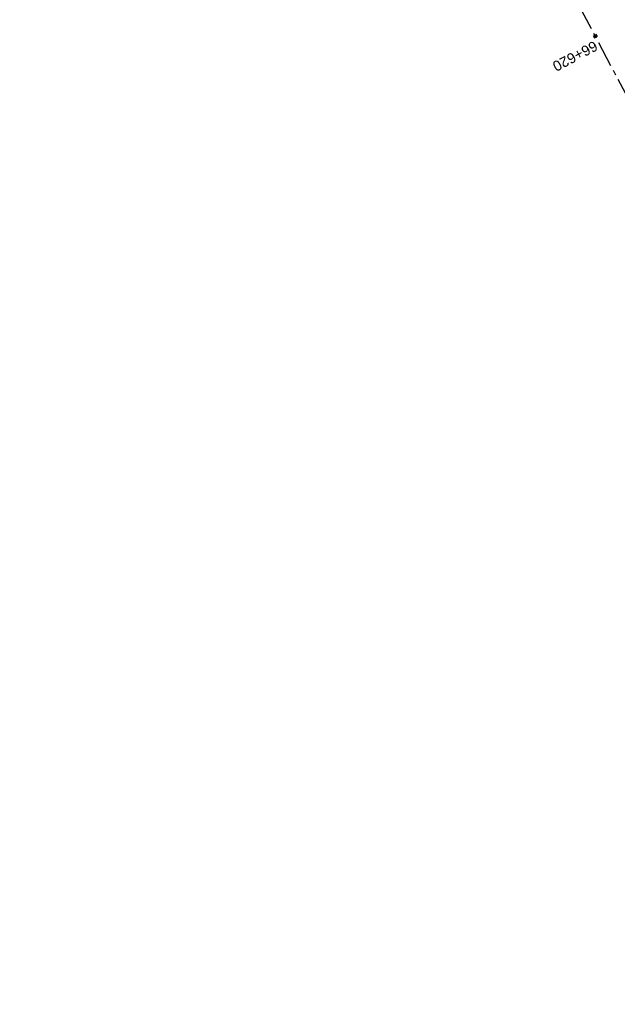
# Model space of a CAD drawing. Header units: metres. Extents: x 7529682 to 7533704, y 5721210 to 5727842.
# Tile 60 of 64: x 7529700 to 7529773, y 5727555 to 5727675. Entities that reach past the tile are written whole.
import ezdxf

# ---------------------------------------------------------------- set-up
doc = ezdxf.new("R2010")
doc.units = ezdxf.units.M
doc.linetypes.add('CENTER', pattern=[50.8, 31.75, -6.35, 6.35, -6.35])
doc.layers.add('C-DROGI-SYTUACJA-ETYKIETY', color=7, linetype='Continuous')
doc.layers.add('D-hatch-ciag-pieszo-rowerowy', color=7, linetype='Continuous', lineweight=13, true_color=0xff9f80)
doc.layers.add('D-oś', color=10, linetype='CENTER', lineweight=30)
doc.styles.get("Standard").update_dxf_attribs({"font": 'arial.ttf'})

# ---------------------------------------------------------------- blocks, each defined once
blk = doc.blocks.new('AeccTickLine')
at = {"color": 0, "linetype": 'ByBlock', "lineweight": -2}
blk.add_line((0, 1), (0, -1), dxfattribs=at)

msp = doc.modelspace()

# ---------------------------------------------------------------- hatches: boundary and pattern name
at = {"layer": 'D-hatch-ciag-pieszo-rowerowy'}
h = msp.add_hatch(dxfattribs=at)
h.set_pattern_fill('ANSI37', color=256, scale=0.15, style=0)
h.set_pattern_definition([(45, (0, 0), (-0.33675960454, 0.33675960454), []), (135, (0, 0), (-0.33675960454, -0.33675960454), [])])
edge = h.paths.add_edge_path()
edge.add_line((7529794.96, 5727650.5), (7529776.02, 5727686.41))
edge.add_line((7529776.02, 5727686.41), (7529748.84, 5727737.8))
edge.add_line((7529748.84, 5727737.8), (7529744.12, 5727746.74))
edge.add_arc((7529726.44, 5727737.39), 20, 27.8727, 44.2965)
edge.add_line((7529740.75, 5727751.36), (7529739.55, 5727752.59))
edge.add_arc((7529753.86, 5727766.56), 20, 207.9018, 224.2965, ccw=False)
edge.add_line((7529736.19, 5727757.2), (7529717.23, 5727793))
edge.add_line((7529717.23, 5727793), (7529715.01, 5727791.86))
edge.add_line((7529715.01, 5727791.86), (7529734.15, 5727755.71))
edge.add_arc((7529751.82, 5727765.07), 20, 207.9018, 224.2965)
edge.add_line((7529737.51, 5727751.1), (7529738.71, 5727749.87))
edge.add_arc((7529724.4, 5727735.9), 20, 27.8728, 44.2965, ccw=False)
edge.add_line((7529742.08, 5727745.25), (7529746.63, 5727736.64))
edge.add_line((7529746.63, 5727736.64), (7529773.81, 5727685.24))
edge.add_line((7529773.81, 5727685.24), (7529792.75, 5727649.33))
edge.add_line((7529792.75, 5727649.33), (7529811.28, 5727614.82))
edge.add_line((7529811.28, 5727614.82), (7529836.66, 5727568.3))
edge.add_line((7529836.66, 5727568.3), (7529856.56, 5727531.25))
edge.add_line((7529856.56, 5727531.25), (7529859.54, 5727525.64))
edge.add_line((7529859.54, 5727525.64), (7529862.56, 5727525.26))
edge.add_line((7529862.56, 5727525.26), (7529858.76, 5727532.43))
edge.add_line((7529858.76, 5727532.43), (7529838.86, 5727569.49))
edge.add_line((7529838.86, 5727569.49), (7529813.48, 5727616.01))
edge.add_line((7529813.48, 5727616.01), (7529794.96, 5727650.5))

# ---------------------------------------------------------------- linework, layer by layer
at = {"layer": 'D-oś', "ltscale": 0.1}
msp.add_lwpolyline([(7530244.73, 5726776.79), (7530200.99, 5726859.38), (7530160.73, 5726935.46), (7530128.9, 5726995.57), (7530095.59, 5727058.73), (7530079.8, 5727088.56), (7530041.11, 5727161.5), (7530003.61, 5727232.51), (7529968.38, 5727299.15), (7529932.26, 5727367.67), (7529897.37, 5727433.33), (7529861.66, 5727501.03), (7529843.83, 5727534.71), (7529819.1, 5727581.52), (7529796.23, 5727624.66), (7529774.69, 5727665.37), (7529759.23, 5727694.64), (7529739.12, 5727732.66), (7529700.24, 5727806.04)], dxfattribs=at)

# ---------------------------------------------------------------- block references
at = {"layer": 'C-DROGI-SYTUACJA-ETYKIETY', "color": 7, "linetype": 'Continuous', "lineweight": 60, "xscale": 0.25, "yscale": 0.25, "zscale": 0.25, "rotation": 297.8426952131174}
msp.add_blockref('AeccTickLine', (7529770.41, 5727673.47), dxfattribs=at)

# ---------------------------------------------------------------- texts
at = {"layer": 'C-DROGI-SYTUACJA-ETYKIETY', "color": 7}
msp.add_text('66+620', height=1.25, rotation=207.8427, dxfattribs=at).set_placement((7529770.26, 5727672.96))

doc.saveas('drawing.dxf')
